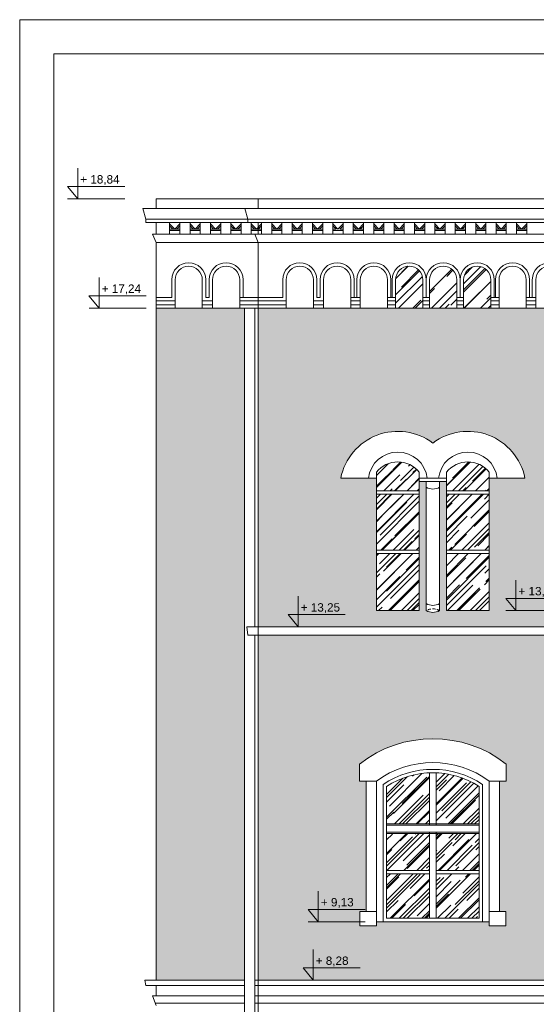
# Model space of a CAD drawing. Header units: millimetres. Extents: x -5254 to 173417, y -28809 to -6400.
# Tile 237 of 256: x 135243 to 136003, y -11815 to -10367. Entities that reach past the tile are written whole.
import ezdxf

# ---------------------------------------------------------------- set-up
doc = ezdxf.new("R2010")
doc.units = ezdxf.units.MM
doc.linetypes.add('HIDDEN', pattern=[9.525, 6.35, -3.175])
for name, color, linetype, lineweight in [('mre_cegła', 7, 'Continuous', 5), ('mre_cienka', 7, 'Continuous', 15), ('mre_cienkie', 7, 'Continuous', 9), ('mre_drewno', 7, 'Continuous', 9), ('mre_koty', 7, 'Continuous', 13), ('mre_szyby', 7, 'Continuous', 13), ('mre_tabela', 7, 'Continuous', 20), ('mre_ściany', 7, 'Continuous', 20)]:
    doc.layers.add(name, color=color, linetype=linetype, lineweight=lineweight)
doc.styles.add('TABELKA', font='arial.ttf')
pattern_1 = [(0, (131181.3596, -16286.989), (0, 6.77418), []), (90, (131181.36, -16286.989), (-10.16, 6.77418), [6.77418, -6.77418])]

# ---------------------------------------------------------------- blocks, each defined once
blk = doc.blocks.new('KOTA')
at = {"color": 0}
for p, q in [((0, 0), (0, 50)), ((-16.6, 20), (76.8, 20)), ((-16.6, 20), (0, 0))]:
    blk.add_line(p, q, dxfattribs=at)
at = {"color": 0, "style": 'TABELKA', "flags": 4}
blk.add_attdef('POZIOM', (1.4, 25), '', height=13.7, rotation=360, dxfattribs=at)

msp = doc.modelspace()

# ---------------------------------------------------------------- hatches: boundary and pattern name
at = {"layer": 'mre_cegła'}
h = msp.add_hatch(dxfattribs=at)
h.set_pattern_fill('AR-BRSTD', color=256, scale=0.1)
h.set_pattern_definition(pattern_1)
h.paths.add_polyline_path([(135573.45, -10791.56), (135443.45, -10791.56), (135443.45, -11779.73), (135573.45, -11779.73)])
h.paths.add_polyline_path([(141878.3, -10791.56), (141850.3, -10791.56), (141748.3, -10791.56), (141748.3, -11779.66), (141825.76, -11779.66), (141878.3, -11779.73)])
h = msp.add_hatch(dxfattribs=at)
h.set_pattern_fill('AR-BRSTD', color=256, scale=0.1)
h.set_pattern_definition(pattern_1)
h.paths.add_polyline_path([(136759.67, -10791.56), (135593.45, -10791.56), (135593.45, -11260.23), (136759.67, -11260.23)])
h.paths.add_polyline_path([(136512.4, -10989.89, -0.552546), (136647.81, -11041.46), (136595.4, -11041.46), (136595.4, -11236.3), (136532.4, -11236.3), (136532.4, -11046.46), (136522.4, -11046.46), (136522.4, -11236.3, -0.2566287), (136502.4, -11236.3), (136502.4, -11046.46), (136492.4, -11046.46), (136492.4, -11236.3), (136429.4, -11236.3), (136429.4, -11041.46), (136376.98, -11041.46, -0.552546)], flags=16)
h.paths.add_polyline_path([(136314.5, -11041.46), (136262.09, -11041.46), (136262.09, -11236.3), (136199.09, -11236.3), (136199.09, -11046.46), (136189.09, -11046.46), (136189.09, -11236.3, -0.2566287), (136169.09, -11236.3), (136169.09, -11046.46), (136159.09, -11046.46), (136159.09, -11236.3), (136096.09, -11236.3), (136096.09, -11041.46), (136043.67, -11041.46, -0.552546), (136179.09, -10989.89, -0.552546)], flags=16)
h.paths.add_polyline_path([(135985.87, -11041.46), (135933.45, -11041.46), (135933.45, -11236.3), (135870.45, -11236.3), (135870.45, -11046.46), (135860.45, -11046.46), (135860.45, -11236.3, -0.2566287), (135840.45, -11236.3), (135840.45, -11046.46), (135830.45, -11046.46), (135830.45, -11236.3), (135767.45, -11236.3), (135767.45, -11041.46), (135715.04, -11041.46, -0.552546), (135850.45, -10989.89, -0.552546)], flags=16)
h = msp.add_hatch(dxfattribs=at)
h.set_pattern_fill('AR-BRSTD', color=256, scale=0.1)
h.set_pattern_definition(pattern_1)
h.paths.add_polyline_path([(136759.67, -11272.23), (135593.45, -11272.23), (135593.45, -11779.73), (136759.67, -11779.73)])
h.paths.add_polyline_path([(136287.09, -11461.87), (136287.09, -11486.84), (136277.09, -11486.84), (136277.09, -11678.73), (136286.59, -11678.73), (136286.59, -11699.73), (136262.09, -11699.73), (136262.09, -11693.73), (136251.99, -11693.73), (136247.09, -11693.73), (136111.09, -11693.73), (136106.09, -11693.73), (136096.09, -11693.73), (136096.09, -11699.73), (136071.59, -11699.73), (136071.59, -11678.73), (136081.09, -11678.73), (136081.09, -11486.84), (136071.09, -11486.84), (136071.09, -11461.87, -0.3438826)], flags=16)
h.paths.add_polyline_path([(136620.4, -11461.87), (136620.4, -11486.84), (136610.4, -11486.84), (136610.4, -11678.73), (136619.9, -11678.73), (136619.9, -11699.73), (136595.4, -11699.73), (136595.4, -11693.73), (136585.31, -11693.73), (136580.4, -11693.73), (136444.4, -11693.73), (136439.4, -11693.73), (136429.4, -11693.73), (136429.4, -11699.73), (136404.9, -11699.73), (136404.9, -11678.73), (136414.4, -11678.73), (136414.4, -11486.84), (136404.4, -11486.84), (136404.4, -11461.87, -0.3438826)], flags=16)
h.paths.add_polyline_path([(136247.09, -11494.73), (136247.09, -11688.73), (136111.09, -11688.73), (136111.09, -11494.73, -0.2941176)], flags=0)
h.paths.add_polyline_path([(136184.09, -11552.01), (136174.09, -11552.01), (136174.09, -11550.01), (136184.09, -11550.01)], flags=0)
h.paths.add_polyline_path([(136444.4, -11494.73, -0.2941176), (136580.4, -11494.73), (136580.4, -11688.73), (136444.4, -11688.73)], flags=0)
h.paths.add_polyline_path([(136184.09, -11562.01), (136184.09, -11564.01), (136174.09, -11564.01), (136174.09, -11562.01)], flags=0)
h.paths.add_polyline_path([(136507.4, -11550.01), (136517.4, -11550.01), (136517.4, -11552.01), (136507.4, -11552.01)], flags=0)
h.paths.add_polyline_path([(136517.4, -11562.01), (136517.4, -11564.01), (136507.4, -11564.01), (136507.4, -11562.01)], flags=0)
h.paths.add_polyline_path([(135958.45, -11461.87), (135958.45, -11486.84), (135948.45, -11486.84), (135948.45, -11678.73), (135957.95, -11678.73), (135957.95, -11699.73), (135933.45, -11699.73), (135933.45, -11693.73), (135923.36, -11693.73), (135918.45, -11693.73), (135782.45, -11693.73), (135777.45, -11693.73), (135767.45, -11693.73), (135767.45, -11699.73), (135742.95, -11699.73), (135742.95, -11678.73), (135752.45, -11678.73), (135752.45, -11486.84), (135742.45, -11486.84), (135742.45, -11461.87, -0.3438826)], flags=16)
h.paths.add_polyline_path([(135918.45, -11494.73), (135918.45, -11688.73), (135782.45, -11688.73), (135782.45, -11494.73, -0.2941176)], flags=0)
h.paths.add_polyline_path([(135855.45, -11550.01), (135855.45, -11552.01), (135845.45, -11552.01), (135845.45, -11550.01)], flags=0)
h.paths.add_polyline_path([(135855.45, -11562.01), (135855.45, -11564.01), (135845.45, -11564.01), (135845.45, -11562.01)], flags=0)
at = {"layer": 'mre_szyby'}
h = msp.add_hatch(dxfattribs=at)
h.set_pattern_fill('AR-RROOF', color=256, angle=45)
h.set_pattern_definition([(45, (131181.36, -16547.983), (21.552615, 57.47364), [381, -50.8, 127, -25.4]), (45, (131196.267, -16515.115), (-41.848, 5.92697), [76.2, -8.382, 152.4, -19.05]), (45, (131175.073, -16523.736), (81.36112, 105.428207), [203.2, -35.56, 101.6, -25.4])])
h.paths.add_polyline_path([(135835.74, -10749.78, 1), (135795.74, -10749.78), (135795.74, -10791.56), (135835.74, -10791.56)])
h.paths.add_polyline_path([(135885.74, -10749.78, 1), (135845.74, -10749.78), (135845.74, -10791.56), (135885.74, -10791.56)])
h.paths.add_polyline_path([(135935.74, -10749.78, 1), (135895.74, -10749.78), (135895.74, -10791.56), (135935.74, -10791.56)])
h.paths.add_polyline_path([(136151.74, -10749.78, 1), (136111.74, -10749.78), (136111.74, -10791.56), (136151.74, -10791.56)])
h.paths.add_polyline_path([(136201.74, -10749.78, 1), (136161.74, -10749.78), (136161.74, -10791.56), (136201.74, -10791.56)])
h.paths.add_polyline_path([(136251.74, -10749.78, 1), (136211.74, -10749.78), (136211.74, -10791.56), (136251.74, -10791.56)])
h.paths.add_polyline_path([(136457.74, -10749.78, 1), (136417.74, -10749.78), (136417.74, -10791.56), (136457.74, -10791.56)])
h.paths.add_polyline_path([(136507.74, -10749.78, 1), (136467.74, -10749.78), (136467.74, -10791.56), (136507.74, -10791.56)])
h.paths.add_polyline_path([(136557.74, -10749.78, 1), (136517.74, -10749.78), (136517.74, -10791.56), (136557.74, -10791.56)])
h = msp.add_hatch(dxfattribs=at)
h.set_pattern_fill('AR-RROOF', color=256, scale=0.7, angle=45)
h.set_pattern_definition([(45, (131181.36, -16621.968), (15.08683, 40.231547), [266.7, -35.56, 88.9, -17.78]), (45, (131191.795, -16598.96), (-29.293595, 4.14888), [53.34, -5.8674, 106.68, -13.335]), (45, (131176.959, -16604.995), (56.952784, 73.799745), [142.24, -24.892, 71.12, -17.78])])
h.paths.add_polyline_path([(138235.24, -11637.31), (138235.24, -11623.29), (138172.24, -11623.29), (138172.24, -11688.73), (138235.24, -11688.73)])
h.paths.add_polyline_path([(138308.24, -11623.29), (138245.24, -11623.29), (138245.24, -11637.31), (138245.24, -11688.73), (138308.24, -11688.73)])
h.paths.add_polyline_path([(138308.24, -11564.01), (138245.24, -11564.01), (138245.24, -11618.29), (138308.24, -11618.29)])
h.paths.add_polyline_path([(138235.24, -11564.01), (138172.24, -11564.01), (138172.24, -11618.29), (138235.24, -11618.29)])
h.paths.add_polyline_path([(138235.24, -11474.83, 0.1338619), (138172.24, -11494.73), (138172.24, -11550.01), (138235.24, -11550.01)])
h.paths.add_polyline_path([(138308.24, -11494.73, 0.1338619), (138245.24, -11474.83), (138245.24, -11550.01), (138308.24, -11550.01)])
h.paths.add_polyline_path([(137984.24, -11494.73, 0.1338619), (137921.24, -11474.83), (137921.24, -11550.01), (137984.24, -11550.01)])
h.paths.add_polyline_path([(137911.24, -11474.83, 0.1338619), (137848.24, -11494.73), (137848.24, -11550.01), (137911.24, -11550.01)])
h.paths.add_polyline_path([(137911.24, -11564.01), (137848.24, -11564.01), (137848.24, -11618.29), (137911.24, -11618.29)])
h.paths.add_polyline_path([(137984.24, -11564.01), (137921.24, -11564.01), (137921.24, -11618.29), (137984.24, -11618.29)])
h.paths.add_polyline_path([(137911.24, -11637.31), (137911.24, -11623.29), (137848.24, -11623.29), (137848.24, -11688.73), (137911.24, -11688.73)])
h.paths.add_polyline_path([(137984.24, -11623.29), (137921.24, -11623.29), (137921.24, -11637.31), (137921.24, -11688.73), (137984.24, -11688.73)])
h.paths.add_polyline_path([(137588.24, -11637.31), (137588.24, -11623.29), (137525.24, -11623.29), (137525.24, -11688.73), (137588.24, -11688.73)])
h.paths.add_polyline_path([(137588.24, -11564.01), (137525.24, -11564.01), (137525.24, -11618.29), (137588.24, -11618.29)])
h.paths.add_polyline_path([(137588.24, -11474.83, 0.1338619), (137525.24, -11494.73), (137525.24, -11550.01), (137588.24, -11550.01)])
h.paths.add_polyline_path([(137661.24, -11494.73, 0.1338619), (137598.24, -11474.83), (137598.24, -11550.01), (137661.24, -11550.01)])
h.paths.add_polyline_path([(137661.24, -11564.01), (137598.24, -11564.01), (137598.24, -11618.29), (137661.24, -11618.29)])
h.paths.add_polyline_path([(137661.24, -11623.29), (137598.24, -11623.29), (137598.24, -11637.31), (137598.24, -11688.73), (137661.24, -11688.73)])
h.paths.add_polyline_path([(137260.33, -11637.31), (137260.33, -11623.29), (137197.33, -11623.29), (137197.33, -11688.73), (137260.33, -11688.73)])
h.paths.add_polyline_path([(137260.33, -11564.01), (137197.33, -11564.01), (137197.33, -11618.29), (137260.33, -11618.29)])
h.paths.add_polyline_path([(137260.33, -11474.83, 0.1338619), (137197.33, -11494.73), (137197.33, -11550.01), (137260.33, -11550.01)])
h.paths.add_polyline_path([(137333.33, -11494.73, 0.1338619), (137270.33, -11474.83), (137270.33, -11550.01), (137333.33, -11550.01)])
h.paths.add_polyline_path([(137333.33, -11564.01), (137270.33, -11564.01), (137270.33, -11618.29), (137333.33, -11618.29)])
h.paths.add_polyline_path([(137333.33, -11623.29), (137270.33, -11623.29), (137270.33, -11637.31), (137270.33, -11688.73), (137333.33, -11688.73)])
h.paths.add_polyline_path([(137011.6, -11494.73, 0.1338619), (136948.6, -11474.83), (136948.6, -11550.01), (137011.6, -11550.01)])
h.paths.add_polyline_path([(136938.6, -11474.83, 0.1338619), (136875.6, -11494.73), (136875.6, -11550.01), (136938.6, -11550.01)])
h.paths.add_polyline_path([(136938.6, -11564.01), (136875.6, -11564.01), (136875.6, -11618.29), (136938.6, -11618.29)])
h.paths.add_polyline_path([(137011.6, -11564.01), (136948.6, -11564.01), (136948.6, -11618.29), (137011.6, -11618.29)])
h.paths.add_polyline_path([(136938.6, -11623.29), (136875.6, -11623.29), (136875.6, -11688.73), (136938.6, -11688.73), (136938.6, -11637.31)])
h.paths.add_polyline_path([(137011.6, -11623.29), (136948.6, -11623.29), (136948.6, -11637.31), (136948.6, -11688.73), (137011.6, -11688.73)])
h.paths.add_polyline_path([(136507.4, -11474.83, 0.1338619), (136444.4, -11494.73), (136444.4, -11550.01), (136507.4, -11550.01)])
h.paths.add_polyline_path([(136580.4, -11494.73, 0.1338619), (136517.4, -11474.83), (136517.4, -11550.01), (136580.4, -11550.01)])
h.paths.add_polyline_path([(136507.4, -11564.01), (136444.4, -11564.01), (136444.4, -11618.29), (136507.4, -11618.29)])
h.paths.add_polyline_path([(136580.4, -11564.01), (136517.4, -11564.01), (136517.4, -11618.29), (136580.4, -11618.29)])
h.paths.add_polyline_path([(136507.4, -11637.31), (136507.4, -11623.29), (136444.4, -11623.29), (136444.4, -11688.73), (136507.4, -11688.73)])
h.paths.add_polyline_path([(136580.4, -11623.29), (136517.4, -11623.29), (136517.4, -11637.31), (136517.4, -11688.73), (136580.4, -11688.73)])
h.paths.add_polyline_path([(136247.09, -11623.29), (136184.09, -11623.29), (136184.09, -11637.31), (136184.09, -11688.73), (136247.09, -11688.73)])
h.paths.add_polyline_path([(136174.09, -11637.31), (136174.09, -11623.29), (136111.09, -11623.29), (136111.09, -11688.73), (136174.09, -11688.73)])
h.paths.add_polyline_path([(136174.09, -11564.01), (136111.09, -11564.01), (136111.09, -11618.29), (136174.09, -11618.29)])
h.paths.add_polyline_path([(136247.09, -11564.01), (136184.09, -11564.01), (136184.09, -11618.29), (136247.09, -11618.29)])
h.paths.add_polyline_path([(136247.09, -11494.73, 0.1338619), (136184.09, -11474.83), (136184.09, -11550.01), (136247.09, -11550.01)])
h.paths.add_polyline_path([(136174.09, -11474.83, 0.1338619), (136111.09, -11494.73), (136111.09, -11550.01), (136174.09, -11550.01)])
h.paths.add_polyline_path([(135845.45, -11474.83, 0.1338619), (135782.45, -11494.73), (135782.45, -11550.01), (135845.45, -11550.01)])
h.paths.add_polyline_path([(135918.45, -11494.73, 0.1338619), (135855.45, -11474.83), (135855.45, -11550.01), (135918.45, -11550.01)])
h.paths.add_polyline_path([(135845.45, -11564.01), (135782.45, -11564.01), (135782.45, -11618.29), (135845.45, -11618.29)])
h.paths.add_polyline_path([(135918.45, -11564.01), (135855.45, -11564.01), (135855.45, -11618.29), (135918.45, -11618.29)])
h.paths.add_polyline_path([(135845.45, -11637.31), (135845.45, -11623.29), (135782.45, -11623.29), (135782.45, -11688.73), (135845.45, -11688.73)])
h.paths.add_polyline_path([(135918.45, -11623.29), (135855.45, -11623.29), (135855.45, -11637.31), (135855.45, -11688.73), (135918.45, -11688.73)])
h.paths.add_polyline_path([(135830.45, -11065.17), (135767.45, -11065.17), (135767.45, -11147.47), (135830.45, -11147.47)])
h.paths.add_polyline_path([(135830.45, -11152.47), (135767.45, -11152.47), (135767.45, -11236.3), (135830.45, -11236.3)])
h.paths.add_polyline_path([(135830.45, -11032.66, 0.4761905), (135767.45, -11032.66), (135767.45, -11060.17), (135830.45, -11060.17)])
h.paths.add_polyline_path([(135933.45, -11032.66, 0.4761905), (135870.45, -11032.66), (135870.45, -11060.17), (135933.45, -11060.17)])
h.paths.add_polyline_path([(135933.45, -11065.17), (135870.45, -11065.17), (135870.45, -11147.47), (135933.45, -11147.47)])
h.paths.add_polyline_path([(135933.45, -11152.47), (135870.45, -11152.47), (135870.45, -11236.3), (135933.45, -11236.3)])
h.paths.add_polyline_path([(136159.09, -11065.17), (136096.09, -11065.17), (136096.09, -11147.47), (136159.09, -11147.47)])
h.paths.add_polyline_path([(136159.09, -11152.47), (136096.09, -11152.47), (136096.09, -11236.3), (136159.09, -11236.3)])
h.paths.add_polyline_path([(136159.09, -11032.66, 0.4761905), (136096.09, -11032.66), (136096.09, -11060.17), (136159.09, -11060.17)])
h.paths.add_polyline_path([(136262.09, -11032.66, 0.4761905), (136199.09, -11032.66), (136199.09, -11060.17), (136262.09, -11060.17)])
h.paths.add_polyline_path([(136262.09, -11065.17), (136199.09, -11065.17), (136199.09, -11147.47), (136262.09, -11147.47)])
h.paths.add_polyline_path([(136262.09, -11152.47), (136199.09, -11152.47), (136199.09, -11236.3), (136262.09, -11236.3)])
h.paths.add_polyline_path([(136595.4, -11065.17), (136532.4, -11065.17), (136532.4, -11147.47), (136595.4, -11147.47)])
h.paths.add_polyline_path([(136492.4, -11065.17), (136429.4, -11065.17), (136429.4, -11147.47), (136492.4, -11147.47)])
h.paths.add_polyline_path([(136492.4, -11152.47), (136429.4, -11152.47), (136429.4, -11236.3), (136492.4, -11236.3)])
h.paths.add_polyline_path([(136595.4, -11152.47), (136532.4, -11152.47), (136532.4, -11236.3), (136595.4, -11236.3)])
h.paths.add_polyline_path([(136595.4, -11032.66, 0.4761905), (136532.4, -11032.66), (136532.4, -11060.17), (136595.4, -11060.17)])
h.paths.add_polyline_path([(136492.4, -11032.66, 0.4761905), (136429.4, -11032.66), (136429.4, -11060.17), (136492.4, -11060.17)])
h.paths.add_polyline_path([(137026.6, -11032.66, 0.4761905), (136963.6, -11032.66), (136963.6, -11060.17), (137026.6, -11060.17)])
h.paths.add_polyline_path([(136923.6, -11032.66, 0.4761905), (136860.6, -11032.66), (136860.6, -11060.17), (136923.6, -11060.17)])
h.paths.add_polyline_path([(136923.6, -11065.17), (136860.6, -11065.17), (136860.6, -11147.47), (136923.6, -11147.47)])
h.paths.add_polyline_path([(136923.6, -11152.47), (136860.6, -11152.47), (136860.6, -11236.3), (136923.6, -11236.3)])
h.paths.add_polyline_path([(137026.6, -11152.47), (136963.6, -11152.47), (136963.6, -11236.3), (137026.6, -11236.3)])
h.paths.add_polyline_path([(137026.6, -11065.17), (136963.6, -11065.17), (136963.6, -11147.47), (137026.6, -11147.47)])
h.paths.add_polyline_path([(137245.33, -11032.66, 0.4761905), (137182.33, -11032.66), (137182.33, -11060.17), (137245.33, -11060.17)])
h.paths.add_polyline_path([(137245.33, -11065.17), (137182.33, -11065.17), (137182.33, -11147.47), (137245.33, -11147.47)])
h.paths.add_polyline_path([(137245.33, -11152.47), (137182.33, -11152.47), (137182.33, -11236.3), (137245.33, -11236.3)])
h.paths.add_polyline_path([(137348.33, -11152.47), (137285.33, -11152.47), (137285.33, -11236.3), (137348.33, -11236.3)])
h.paths.add_polyline_path([(137348.33, -11065.17), (137285.33, -11065.17), (137285.33, -11147.47), (137348.33, -11147.47)])
h.paths.add_polyline_path([(137348.33, -11032.66, 0.4761905), (137285.33, -11032.66), (137285.33, -11060.17), (137348.33, -11060.17)])
h.paths.add_polyline_path([(137573.24, -11032.66, 0.4761905), (137510.24, -11032.66), (137510.24, -11060.17), (137573.24, -11060.17)])
h.paths.add_polyline_path([(137573.24, -11065.17), (137510.24, -11065.17), (137510.24, -11147.47), (137573.24, -11147.47)])
h.paths.add_polyline_path([(137573.24, -11152.47), (137510.24, -11152.47), (137510.24, -11236.3), (137573.24, -11236.3)])
h.paths.add_polyline_path([(137676.24, -11152.47), (137613.24, -11152.47), (137613.24, -11236.3), (137676.24, -11236.3)])
h.paths.add_polyline_path([(137676.24, -11065.17), (137613.24, -11065.17), (137613.24, -11147.47), (137676.24, -11147.47)])
h.paths.add_polyline_path([(137676.24, -11032.66, 0.4761905), (137613.24, -11032.66), (137613.24, -11060.17), (137676.24, -11060.17)])
h.paths.add_polyline_path([(137896.24, -11032.66, 0.4761905), (137833.24, -11032.66), (137833.24, -11060.17), (137896.24, -11060.17)])
h.paths.add_polyline_path([(137896.24, -11065.17), (137833.24, -11065.17), (137833.24, -11147.47), (137896.24, -11147.47)])
h.paths.add_polyline_path([(137896.24, -11152.47), (137833.24, -11152.47), (137833.24, -11236.3), (137896.24, -11236.3)])
h.paths.add_polyline_path([(137999.24, -11152.47), (137936.24, -11152.47), (137936.24, -11236.3), (137999.24, -11236.3)])
h.paths.add_polyline_path([(137999.24, -11065.17), (137936.24, -11065.17), (137936.24, -11147.47), (137999.24, -11147.47)])
h.paths.add_polyline_path([(137999.24, -11032.66, 0.4761905), (137936.24, -11032.66), (137936.24, -11060.17), (137999.24, -11060.17)])
h.paths.add_polyline_path([(138220.24, -11032.66, 0.4761905), (138157.24, -11032.66), (138157.24, -11060.17), (138220.24, -11060.17)])
h.paths.add_polyline_path([(138220.24, -11065.17), (138157.24, -11065.17), (138157.24, -11147.47), (138220.24, -11147.47)])
h.paths.add_polyline_path([(138220.24, -11152.47), (138157.24, -11152.47), (138157.24, -11236.3), (138220.24, -11236.3)])
h.paths.add_polyline_path([(138323.24, -11152.47), (138260.24, -11152.47), (138260.24, -11236.3), (138323.24, -11236.3)])
h.paths.add_polyline_path([(138323.24, -11065.17), (138260.24, -11065.17), (138260.24, -11147.47), (138323.24, -11147.47)])
h.paths.add_polyline_path([(138323.24, -11032.66, 0.4761905), (138260.24, -11032.66), (138260.24, -11060.17), (138323.24, -11060.17)])

# ---------------------------------------------------------------- linework, layer by layer
at = {"layer": 'mre_cienka'}
for points in [[(135443.45, -10644.78), (135443.45, -10630.78), (135593.45, -10630.78)], [(135593.45, -10630.78), (141728.3, -10630.78)], [(135593.45, -10630.78), (135593.45, -10644.78)], [(135443.45, -10644.78), (135593.45, -10644.78)], [(135593.45, -10644.78), (141728.3, -10644.78)], [(135573.45, -12594.18), (135573.45, -10791.56)], [(135588.45, -11260.23), (135588.45, -10791.56)], [(135588.45, -12594.18), (135588.45, -11272.23)]]:
    msp.add_lwpolyline(points, dxfattribs=at)
at = {"layer": 'mre_cienkie'}
for p, q in [((135313.33, -10630.78), (135397.35, -10630.78)), ((135344.85, -10791.56), (135428.87, -10791.56)), ((136041.76, -11236.3), (135957.75, -11236.3)), ((135751.14, -11693.73), (135667.13, -11693.73))]:
    msp.add_line(p, q, dxfattribs=at)
for points in [[(135443.45, -10644.78), (135424.15, -10644.78)], [(135428.45, -10660.78), (135424.15, -10644.78)], [(135443.45, -10644.78), (135574.15, -10644.78)], [(135593.45, -10644.78), (135574.15, -10644.78)], [(135578.45, -10660.78), (135574.15, -10644.78)], [(141728.3, -10644.78), (135593.45, -10644.78)], [(135443.45, -10660.78), (135428.45, -10660.78), (135428.45, -10665.78)], [(135443.45, -10665.78), (135428.45, -10665.78)], [(135443.45, -10660.78), (135578.45, -10660.78)], [(135443.45, -10682.78), (135443.45, -10665.78)], [(135443.45, -10665.78), (135578.45, -10665.78)], [(135463.45, -10682.78), (135463.45, -10665.78)], [(135463.45, -10667.78), (135470.95, -10675.28)], [(135478.45, -10667.78), (135470.95, -10675.28)], [(135478.45, -10682.78), (135478.45, -10665.78)], [(135493.45, -10682.78), (135493.45, -10665.78)], [(135493.45, -10667.78), (135500.95, -10675.28)], [(135508.45, -10667.78), (135500.95, -10675.28)], [(135508.45, -10682.78), (135508.45, -10665.78)], [(135523.45, -10682.78), (135523.45, -10665.78)], [(135523.45, -10667.78), (135530.95, -10675.28)], [(135538.45, -10667.78), (135530.95, -10675.28)], [(135538.45, -10682.78), (135538.45, -10665.78)], [(135553.45, -10682.78), (135553.45, -10665.78)], [(135553.45, -10667.78), (135560.95, -10675.28)], [(135568.45, -10667.78), (135560.95, -10675.28)], [(135568.45, -10682.78), (135568.45, -10665.78)], [(135593.45, -10660.78), (135578.45, -10660.78), (135578.45, -10665.78)], [(135593.45, -10665.78), (135578.45, -10665.78)], [(135583.45, -10682.78), (135583.45, -10665.78)], [(135583.45, -10667.78), (135590.95, -10675.28)], [(135598.45, -10667.78), (135590.95, -10675.28)], [(141728.3, -10660.78), (135593.45, -10660.78)], [(141728.3, -10665.78), (135593.45, -10665.78)], [(135593.45, -10682.78), (135593.45, -10665.78)], [(135598.45, -10682.78), (135598.45, -10665.78)], [(135613.45, -10682.78), (135613.45, -10665.78)], [(135613.45, -10667.78), (135620.95, -10675.28)], [(135628.45, -10667.78), (135620.95, -10675.28)], [(135628.45, -10682.78), (135628.45, -10665.78)], [(135643.45, -10682.78), (135643.45, -10665.78)], [(135643.45, -10667.78), (135650.95, -10675.28)], [(135658.45, -10667.78), (135650.95, -10675.28)], [(135658.45, -10682.78), (135658.45, -10665.78)], [(135673.45, -10682.78), (135673.45, -10665.78)], [(135673.45, -10667.78), (135680.95, -10675.28)], [(135688.45, -10667.78), (135680.95, -10675.28)], [(135688.45, -10682.78), (135688.45, -10665.78)], [(135703.45, -10682.78), (135703.45, -10665.78)], [(135703.45, -10667.78), (135710.95, -10675.28)], [(135718.45, -10667.78), (135710.95, -10675.28)], [(135718.45, -10682.78), (135718.45, -10665.78)], [(135733.45, -10682.78), (135733.45, -10665.78)], [(135733.45, -10667.78), (135740.95, -10675.28)], [(135748.45, -10667.78), (135740.95, -10675.28)], [(135748.45, -10682.78), (135748.45, -10665.78)], [(135763.45, -10682.78), (135763.45, -10665.78)], [(135763.45, -10667.78), (135770.95, -10675.28)], [(135778.45, -10667.78), (135770.95, -10675.28)], [(135778.45, -10682.78), (135778.45, -10665.78)], [(135793.45, -10682.78), (135793.45, -10665.78)], [(135793.45, -10667.78), (135800.95, -10675.28)], [(135808.45, -10667.78), (135800.95, -10675.28)], [(135808.45, -10682.78), (135808.45, -10665.78)], [(135823.45, -10682.78), (135823.45, -10665.78)], [(135823.45, -10667.78), (135830.95, -10675.28)], [(135838.45, -10667.78), (135830.95, -10675.28)], [(135838.45, -10682.78), (135838.45, -10665.78)], [(135853.45, -10682.78), (135853.45, -10665.78)], [(135853.45, -10667.78), (135860.95, -10675.28)], [(135868.45, -10667.78), (135860.95, -10675.28)], [(135868.45, -10682.78), (135868.45, -10665.78)], [(135883.45, -10682.78), (135883.45, -10665.78)], [(135883.45, -10667.78), (135890.95, -10675.28)], [(135898.45, -10667.78), (135890.95, -10675.28)], [(135898.45, -10682.78), (135898.45, -10665.78)], [(135913.45, -10682.78), (135913.45, -10665.78)], [(135913.45, -10667.78), (135920.95, -10675.28)], [(135928.45, -10667.78), (135920.95, -10675.28)], [(135928.45, -10682.78), (135928.45, -10665.78)], [(135943.45, -10682.78), (135943.45, -10665.78)], [(135943.45, -10667.78), (135950.95, -10675.28)], [(135958.45, -10667.78), (135950.95, -10675.28)], [(135958.45, -10682.78), (135958.45, -10665.78)], [(135973.45, -10682.78), (135973.45, -10665.78)], [(135973.45, -10667.78), (135980.95, -10675.28)], [(135988.45, -10667.78), (135980.95, -10675.28)], [(135988.45, -10682.78), (135988.45, -10665.78)], [(135438.45, -10682.78), (135443.45, -10694.78)], [(135443.45, -10694.78), (135438.45, -10682.78), (135443.45, -10682.78)], [(135443.45, -10682.78), (135588.45, -10682.78)], [(135463.45, -10670.61), (135468.12, -10675.28)], [(135470.95, -10675.28), (135463.45, -10675.28)], [(135470.95, -10677.28), (135463.45, -10677.28)], [(135470.95, -10675.28), (135478.45, -10675.28)], [(135470.95, -10677.28), (135478.45, -10677.28)], [(135478.45, -10670.61), (135473.78, -10675.28)], [(135493.45, -10670.61), (135498.12, -10675.28)], [(135500.95, -10675.28), (135493.45, -10675.28)], [(135500.95, -10677.28), (135493.45, -10677.28)], [(135500.95, -10675.28), (135508.45, -10675.28)], [(135500.95, -10677.28), (135508.45, -10677.28)], [(135508.45, -10670.61), (135503.78, -10675.28)], [(135523.45, -10670.61), (135528.12, -10675.28)], [(135530.95, -10675.28), (135523.45, -10675.28)], [(135530.95, -10677.28), (135523.45, -10677.28)], [(135530.95, -10675.28), (135538.45, -10675.28)], [(135530.95, -10677.28), (135538.45, -10677.28)], [(135538.45, -10670.61), (135533.78, -10675.28)], [(135553.45, -10670.61), (135558.12, -10675.28)], [(135560.95, -10675.28), (135553.45, -10675.28)], [(135560.95, -10677.28), (135553.45, -10677.28)], [(135560.95, -10675.28), (135568.45, -10675.28)], [(135560.95, -10677.28), (135568.45, -10677.28)], [(135568.45, -10670.61), (135563.78, -10675.28)], [(135583.45, -10670.61), (135588.12, -10675.28)], [(135590.95, -10675.28), (135583.45, -10675.28)], [(135590.95, -10677.28), (135583.45, -10677.28)], [(141728.3, -10682.78), (135588.45, -10682.78)], [(135588.45, -10682.78), (135593.45, -10694.78)], [(135593.45, -10694.78), (135588.45, -10682.78), (135593.45, -10682.78)], [(135590.95, -10675.28), (135598.45, -10675.28)], [(135590.95, -10677.28), (135598.45, -10677.28)], [(135598.45, -10670.61), (135593.78, -10675.28)], [(135613.45, -10670.61), (135618.12, -10675.28)], [(135620.95, -10675.28), (135613.45, -10675.28)], [(135620.95, -10677.28), (135613.45, -10677.28)], [(135620.95, -10675.28), (135628.45, -10675.28)], [(135620.95, -10677.28), (135628.45, -10677.28)], [(135628.45, -10670.61), (135623.78, -10675.28)], [(135643.45, -10670.61), (135648.12, -10675.28)], [(135650.95, -10675.28), (135643.45, -10675.28)], [(135650.95, -10677.28), (135643.45, -10677.28)], [(135650.95, -10675.28), (135658.45, -10675.28)], [(135650.95, -10677.28), (135658.45, -10677.28)], [(135658.45, -10670.61), (135653.78, -10675.28)], [(135673.45, -10670.61), (135678.12, -10675.28)], [(135680.95, -10675.28), (135673.45, -10675.28)], [(135680.95, -10677.28), (135673.45, -10677.28)], [(135680.95, -10675.28), (135688.45, -10675.28)], [(135680.95, -10677.28), (135688.45, -10677.28)], [(135688.45, -10670.61), (135683.78, -10675.28)], [(135703.45, -10670.61), (135708.12, -10675.28)], [(135708.12, -10675.28), (135703.45, -10675.28)], [(135710.95, -10677.28), (135703.45, -10677.28)], [(135710.95, -10677.28), (135718.45, -10677.28)], [(135718.45, -10670.61), (135713.78, -10675.28)], [(135713.78, -10675.28), (135718.45, -10675.28)], [(135733.45, -10670.61), (135738.12, -10675.28)], [(135740.95, -10675.28), (135733.45, -10675.28)], [(135740.95, -10677.28), (135733.45, -10677.28)], [(135740.95, -10675.28), (135748.45, -10675.28)], [(135740.95, -10677.28), (135748.45, -10677.28)], [(135748.45, -10670.61), (135743.78, -10675.28)], [(135763.45, -10670.61), (135768.12, -10675.28)], [(135770.95, -10675.28), (135763.45, -10675.28)], [(135770.95, -10677.28), (135763.45, -10677.28)], [(135770.95, -10675.28), (135778.45, -10675.28)], [(135770.95, -10677.28), (135778.45, -10677.28)], [(135778.45, -10670.61), (135773.78, -10675.28)], [(135793.45, -10670.61), (135798.12, -10675.28)], [(135800.95, -10675.28), (135793.45, -10675.28)], [(135800.95, -10677.28), (135793.45, -10677.28)], [(135800.95, -10675.28), (135808.45, -10675.28)], [(135800.95, -10677.28), (135808.45, -10677.28)], [(135808.45, -10670.61), (135803.78, -10675.28)], [(135823.45, -10670.61), (135828.12, -10675.28)], [(135830.95, -10675.28), (135823.45, -10675.28)], [(135830.95, -10677.28), (135823.45, -10677.28)], [(135830.95, -10675.28), (135838.45, -10675.28)], [(135830.95, -10677.28), (135838.45, -10677.28)], [(135838.45, -10670.61), (135833.78, -10675.28)], [(135853.45, -10670.61), (135858.12, -10675.28)], [(135860.95, -10675.28), (135853.45, -10675.28)], [(135860.95, -10677.28), (135853.45, -10677.28)], [(135860.95, -10675.28), (135868.45, -10675.28)], [(135860.95, -10677.28), (135868.45, -10677.28)], [(135868.45, -10670.61), (135863.78, -10675.28)], [(135883.45, -10670.61), (135888.12, -10675.28)], [(135890.95, -10675.28), (135883.45, -10675.28)], [(135890.95, -10677.28), (135883.45, -10677.28)], [(135890.95, -10675.28), (135898.45, -10675.28)], [(135890.95, -10677.28), (135898.45, -10677.28)], [(135898.45, -10670.61), (135893.78, -10675.28)], [(135913.45, -10670.61), (135918.12, -10675.28)], [(135920.95, -10675.28), (135913.45, -10675.28)], [(135920.95, -10677.28), (135913.45, -10677.28)], [(135920.95, -10675.28), (135928.45, -10675.28)], [(135920.95, -10677.28), (135928.45, -10677.28)], [(135928.45, -10670.61), (135923.78, -10675.28)], [(135943.45, -10670.61), (135948.12, -10675.28)], [(135950.95, -10675.28), (135943.45, -10675.28)], [(135950.95, -10677.28), (135943.45, -10677.28)], [(135950.95, -10675.28), (135958.45, -10675.28)], [(135950.95, -10677.28), (135958.45, -10677.28)], [(135958.45, -10670.61), (135953.78, -10675.28)], [(135973.45, -10670.61), (135978.12, -10675.28)], [(135980.95, -10675.28), (135973.45, -10675.28)], [(135980.95, -10677.28), (135973.45, -10677.28)], [(135980.95, -10675.28), (135988.45, -10675.28)], [(135980.95, -10677.28), (135988.45, -10677.28)], [(135988.45, -10670.61), (135983.78, -10675.28)], [(135593.45, -10694.78), (135443.45, -10694.78)], [(141728.3, -10694.78), (135593.45, -10694.78)], [(135466.45, -10749.78), (135466.45, -10775.89)], [(135471.45, -10749.78), (135471.45, -10791.56)], [(135511.45, -10749.78), (135511.45, -10791.56)], [(135516.45, -10749.78), (135516.45, -10775.89)], [(135521.45, -10749.78), (135521.45, -10775.89)], [(135526.45, -10749.78), (135526.45, -10791.56)], [(135566.45, -10749.78), (135566.45, -10791.56)], [(135571.45, -10749.78), (135571.45, -10775.89)], [(135629.74, -10749.78), (135629.74, -10775.89)], [(135634.74, -10749.78), (135634.74, -10791.56)], [(135674.74, -10749.78), (135674.74, -10791.56)], [(135679.74, -10749.78), (135679.74, -10775.89)], [(135684.74, -10749.78), (135684.74, -10775.89)], [(135689.74, -10749.78), (135689.74, -10791.56)], [(135729.74, -10749.78), (135729.74, -10791.56)], [(135734.74, -10749.78), (135734.74, -10775.89)], [(135738.74, -10749.78), (135738.74, -10775.89)], [(135743.74, -10749.78), (135743.74, -10791.56)], [(135783.74, -10749.78), (135783.74, -10791.56)], [(135788.74, -10749.78), (135788.74, -10775.89)], [(135790.74, -10749.78), (135790.74, -10775.89)], [(135795.74, -10749.78), (135795.74, -10791.56)], [(135835.74, -10749.78), (135835.74, -10791.56)], [(135840.74, -10749.78), (135840.74, -10775.89)], [(135840.74, -10749.78), (135840.74, -10775.89)], [(135845.74, -10749.78), (135845.74, -10791.56)], [(135885.74, -10749.78), (135885.74, -10791.56)], [(135890.74, -10749.78), (135890.74, -10775.89)], [(135890.74, -10749.78), (135890.74, -10775.89)], [(135895.74, -10749.78), (135895.74, -10791.56)], [(135935.74, -10749.78), (135935.74, -10791.56)], [(135940.74, -10749.78), (135940.74, -10775.89)], [(135942.74, -10749.78), (135942.74, -10775.89)], [(135947.74, -10749.78), (135947.74, -10791.56)], [(135987.74, -10749.78), (135987.74, -10791.56)], [(135992.74, -10749.78), (135992.74, -10775.89)], [(135996.74, -10749.78), (135996.74, -10775.89)], [(136001.74, -10749.78), (136001.74, -10791.56)], [(135443.45, -10775.89), (135466.45, -10775.89)], [(135443.45, -10780.89), (135471.45, -10780.89)], [(135511.45, -10780.89), (135526.45, -10780.89)], [(135516.45, -10775.89), (135521.45, -10775.89)], [(135566.45, -10775.89), (135592.77, -10775.89)], [(135566.45, -10780.89), (135592.77, -10780.89)], [(135593.45, -10775.89), (135629.74, -10775.89)], [(135593.45, -10780.89), (135634.74, -10780.89)], [(135674.74, -10780.89), (135689.74, -10780.89)], [(135679.74, -10775.89), (135684.74, -10775.89)], [(135729.74, -10775.89), (135743.74, -10775.89)], [(135729.74, -10780.89), (135743.74, -10780.89)], [(135783.74, -10775.89), (135795.74, -10775.89)], [(135783.74, -10780.89), (135795.74, -10780.89)], [(135835.74, -10775.89), (135845.74, -10775.89)], [(135835.74, -10780.89), (135845.74, -10780.89)], [(135885.74, -10775.89), (135895.74, -10775.89)], [(135885.74, -10780.89), (135895.74, -10780.89)], [(135935.74, -10775.89), (135947.74, -10775.89)], [(135935.74, -10780.89), (135947.74, -10780.89)], [(135987.74, -10775.89), (136001.74, -10775.89)], [(135987.74, -10780.89), (136001.74, -10780.89)], [(135443.45, -10786.56), (135471.45, -10786.56)], [(135471.45, -10791.56), (135443.45, -10791.56)], [(141850.3, -10791.56), (135443.45, -10791.56)], [(135511.45, -10786.56), (135526.45, -10786.56)], [(135511.45, -10791.56), (135526.45, -10791.56)], [(135566.45, -10786.56), (135592.77, -10786.56)], [(135566.45, -10791.56), (135592.77, -10791.56)], [(135593.45, -10791.56), (135593.45, -10786.56), (135634.74, -10786.56)], [(135634.74, -10791.56), (135593.45, -10791.56)], [(135674.74, -10786.56), (135689.74, -10786.56)], [(135674.74, -10791.56), (135689.74, -10791.56)], [(135729.74, -10786.56), (135743.74, -10786.56)], [(135729.74, -10791.56), (135743.74, -10791.56)], [(135783.74, -10786.56), (135795.74, -10786.56)], [(135783.74, -10791.56), (135795.74, -10791.56)], [(135835.74, -10786.56), (135845.74, -10786.56)], [(135835.74, -10791.56), (135845.74, -10791.56)], [(135885.74, -10786.56), (135895.74, -10786.56)], [(135885.74, -10791.56), (135895.74, -10791.56)], [(135935.74, -10786.56), (135947.74, -10786.56)], [(135935.74, -10791.56), (135947.74, -10791.56)], [(135987.74, -10786.56), (136001.74, -10786.56)], [(135987.74, -10791.56), (136001.74, -10791.56)], [(135767.45, -11041.46), (135715.04, -11041.46)], [(135830.45, -11041.46), (135870.45, -11041.46)], [(135830.45, -11046.46), (135870.45, -11046.46)], [(135840.45, -11236.3), (135840.45, -11046.46)], [(135860.45, -11236.3), (135860.45, -11046.46)], [(135933.45, -11041.46), (135985.87, -11041.46)], [(135593.45, -11260.23), (135576.81, -11260.23)], [(135578.45, -11272.23), (135576.81, -11260.23)], [(136764.67, -11260.23), (135593.45, -11260.23)], [(135593.45, -11272.23), (135578.45, -11272.23)], [(136764.67, -11272.23), (135593.45, -11272.23)], [(135742.45, -11486.84), (135742.45, -11461.87)], [(135958.45, -11486.84), (135958.45, -11461.87)], [(135767.45, -11486.84), (135742.45, -11486.84)], [(135752.45, -11678.73), (135752.45, -11486.84)], [(135767.45, -11688.73), (135767.45, -11486.84)], [(135933.45, -11688.73), (135933.45, -11486.84)], [(135933.45, -11486.84), (135958.45, -11486.84)], [(135948.45, -11678.73), (135948.45, -11486.84)], [(135767.45, -11689.23), (135767.45, -11699.73), (135742.95, -11699.73), (135742.95, -11678.73)], [(135742.95, -11678.73), (135767.45, -11678.73)], [(135933.45, -11689.23), (135933.45, -11699.73), (135957.95, -11699.73), (135957.95, -11678.73)], [(135957.95, -11678.73), (135933.45, -11678.73)], [(135777.45, -11693.73), (135767.45, -11693.73), (135767.45, -11688.73)], [(135923.36, -11693.73), (135933.45, -11693.73), (135933.45, -11688.73)], [(135443.45, -11779.73), (135426.81, -11779.73)], [(135428.45, -11787.73), (135426.81, -11779.73)], [(135573.45, -11779.73), (135443.45, -11779.73)], [(136764.67, -11779.73), (135588.45, -11779.73)], [(135443.45, -11787.73), (135428.45, -11787.73)], [(135573.45, -11787.73), (135443.45, -11787.73)], [(136764.67, -11787.73), (135588.45, -11787.73)], [(135443.45, -11816.73), (135438.45, -11802.73), (135443.45, -11802.73)], [(135573.45, -11813.73), (135442.38, -11813.73)], [(135573.45, -11802.73), (135443.45, -11802.73)], [(136764.67, -11802.73), (135588.45, -11802.73)], [(136764.67, -11813.73), (135588.45, -11813.73)]]:
    msp.add_lwpolyline(points, dxfattribs=at)
for centre, radius, start, end in [((135491.45, -10749.78), 25, 0, 180), ((135546.45, -10749.78), 25, 0, 180), ((135654.74, -10749.78), 25, 0, 180), ((135709.74, -10749.78), 25, 0, 180), ((135763.74, -10749.78), 25, 0, 180), ((135815.74, -10749.78), 25, 0, 180), ((135865.74, -10749.78), 25, 0, 180), ((135915.74, -10749.78), 25, 0, 180), ((135967.74, -10749.78), 25, 0, 180), ((136021.74, -10749.78), 25, 0, 180), ((135491.45, -10749.78), 20, 0, 180), ((135546.45, -10749.78), 20, 0, 180), ((135654.74, -10749.78), 20, 0, 180), ((135709.74, -10749.78), 20, 0, 180), ((135763.74, -10749.78), 20, 0, 180), ((135815.74, -10749.78), 20, 0, 180), ((135865.74, -10749.78), 20, 0, 180), ((135915.74, -10749.78), 20, 0, 180), ((135967.74, -10749.78), 20, 0, 180), ((136021.74, -10749.78), 20, 0, 180), ((135798.95, -11058.24), 85.57, 53.00027, 168.69094), ((135901.95, -11058.24), 85.57, 11.30906, 126.99973), ((135798.95, -11046.56), 43.45, 6.74989, 173.25011), ((135901.95, -11046.56), 43.45, 6.74989, 173.25011), ((135850.45, -11036.74), 20.77, 241.21372, 298.78628), ((135850.45, -11207.81), 20.77, 241.21372, 298.78628), ((135850.45, -11218.1), 20.77, 241.21372, 298.78628), ((135850.45, -11600.33), 175.6, 52.0456, 127.9544), ((135850.45, -11600.33), 140.6, 53.81977, 126.18023)]:
    msp.add_arc(centre, radius, start, end, dxfattribs=at)
at = {"layer": 'mre_cienkie', "linetype": 'HIDDEN', "ltscale": 0.7}
msp.add_arc((135850.45, -11254.5), 20.77, 61.21372, 118.78628, dxfattribs=at)
at = {"layer": 'mre_drewno'}
for points in [[(135767.45, -11236.3), (135767.45, -11032.66)], [(135830.45, -11236.3), (135830.45, -11032.66)], [(135870.45, -11236.3), (135870.45, -11032.66)], [(135933.45, -11236.3), (135933.45, -11032.66)], [(135767.45, -11060.17), (135830.45, -11060.17)], [(135870.45, -11060.17), (135933.45, -11060.17)], [(135767.45, -11065.17), (135830.45, -11065.17)], [(135870.45, -11065.17), (135933.45, -11065.17)], [(135767.45, -11147.47), (135830.45, -11147.47)], [(135870.45, -11147.47), (135933.45, -11147.47)], [(135767.45, -11152.47), (135830.45, -11152.47)], [(135870.45, -11152.47), (135933.45, -11152.47)], [(135767.45, -11236.3), (135830.45, -11236.3)], [(135870.45, -11236.3), (135933.45, -11236.3)], [(135845.45, -11552.01), (135845.45, -11474.83)], [(135855.45, -11552.01), (135855.45, -11474.83)], [(135777.45, -11494.73), (135777.45, -11492.03)], [(135777.45, -11688.73), (135777.45, -11494.73)], [(135782.45, -11688.73), (135782.45, -11494.73)], [(135918.45, -11688.73), (135918.45, -11494.73)], [(135923.45, -11494.73), (135923.45, -11492.03)], [(135923.45, -11688.73), (135923.45, -11494.73)], [(135782.45, -11550.01), (135918.45, -11550.01)], [(135782.45, -11552.01), (135918.45, -11552.01)], [(135782.45, -11562.01), (135918.45, -11562.01)], [(135782.45, -11564.01), (135918.45, -11564.01)], [(135845.45, -11637.31), (135845.45, -11562.01)], [(135855.45, -11637.31), (135855.45, -11562.01)], [(135782.45, -11618.29), (135845.45, -11618.29)], [(135782.45, -11623.29), (135845.45, -11623.29)], [(135855.45, -11618.29), (135918.45, -11618.29)], [(135855.45, -11623.29), (135918.45, -11623.29)], [(135845.45, -11688.73), (135845.45, -11637.31)], [(135855.45, -11688.73), (135855.45, -11637.31)], [(135782.45, -11693.73), (135777.45, -11693.73), (135777.45, -11688.73)], [(135782.45, -11688.73), (135918.45, -11688.73)], [(135782.45, -11693.73), (135918.45, -11693.73)], [(135784.67, -11693.73), (135916.24, -11693.73)], [(135918.45, -11693.73), (135923.36, -11693.73), (135923.45, -11688.73)]]:
    msp.add_lwpolyline(points, dxfattribs=at)
for centre, radius, start, end in [((135798.95, -11058.24), 40.57, 39.07331, 140.92669), ((135901.95, -11058.24), 40.57, 39.07331, 140.92669), ((135850.45, -11600.33), 130.6, 56.01619, 123.98381), ((135850.45, -11600.33), 125.6, 57.22092, 122.77908)]:
    msp.add_arc(centre, radius, start, end, dxfattribs=at)
at = {"layer": 'mre_tabela'}
for points in [[(135242.92, -10367.38), (142123.08, -10367.38), (142123.08, -13337.38), (135242.92, -13337.38)], [(135292.92, -10417.38), (142073.08, -10417.38), (142073.08, -13287.38), (135292.92, -13287.38)]]:
    msp.add_lwpolyline(points, close=True, dxfattribs=at)
at = {"layer": 'mre_ściany'}
for points in [[(135443.45, -11779.73), (135443.45, -10694.78)], [(135593.45, -12601.68), (135593.45, -10694.78)], [(135443.45, -11802.73), (135443.45, -11787.73)]]:
    msp.add_lwpolyline(points, dxfattribs=at)

# ---------------------------------------------------------------- block references
at = {"layer": 'mre_koty'}
ref = msp.add_blockref('KOTA', (135328.24, -10630.78), dxfattribs=dict(at, xscale=0.8999999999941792, yscale=0.8999999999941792, zscale=0.6))
ref.add_attrib('POZIOM', '+ 18,84', (135331.98, -10608.28), dxfattribs={"layer": '0', "height": 12.303, "style": 'TABELKA', "flags": 4})
ref = msp.add_blockref('KOTA', (135359.76, -10791.56), dxfattribs=dict(at, xscale=0.8999999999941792, yscale=0.8999999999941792, zscale=0.6))
ref.add_attrib('POZIOM', '+ 17,24', (135363.5, -10769.06), dxfattribs={"layer": '0', "height": 12.303, "style": 'TABELKA', "flags": 4})
ref = msp.add_blockref('KOTA', (135972.66, -11236.3), dxfattribs=dict(at, xscale=0.8999999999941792, yscale=0.8999999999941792, zscale=0.6))
ref.add_attrib('POZIOM', '+ 13,30', (135976.39, -11213.8), dxfattribs={"layer": '0', "height": 12.303, "style": 'TABELKA', "flags": 4})
ref = msp.add_blockref('KOTA', (135652.47, -11260.23), dxfattribs=dict(at, xscale=0.8999999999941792, yscale=0.8999999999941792, zscale=0.6))
ref.add_attrib('POZIOM', '+ 13,25', (135656.21, -11237.73), dxfattribs={"layer": '0', "height": 12.303, "style": 'TABELKA', "flags": 4})
ref = msp.add_blockref('KOTA', (135682.03, -11693.73), dxfattribs=dict(at, xscale=0.8999999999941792, yscale=0.8999999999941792, zscale=0.6))
ref.add_attrib('POZIOM', '+ 9,13', (135685.77, -11671.23), dxfattribs={"layer": '0', "height": 12.303, "style": 'TABELKA', "flags": 4})
ref = msp.add_blockref('KOTA', (135674.47, -11779.73), dxfattribs=dict(at, xscale=0.8999999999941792, yscale=0.8999999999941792, zscale=0.6))
ref.add_attrib('POZIOM', '+ 8,28', (135678.21, -11757.23), dxfattribs={"layer": '0', "height": 12.303, "style": 'TABELKA', "flags": 4})

doc.saveas('drawing.dxf')
